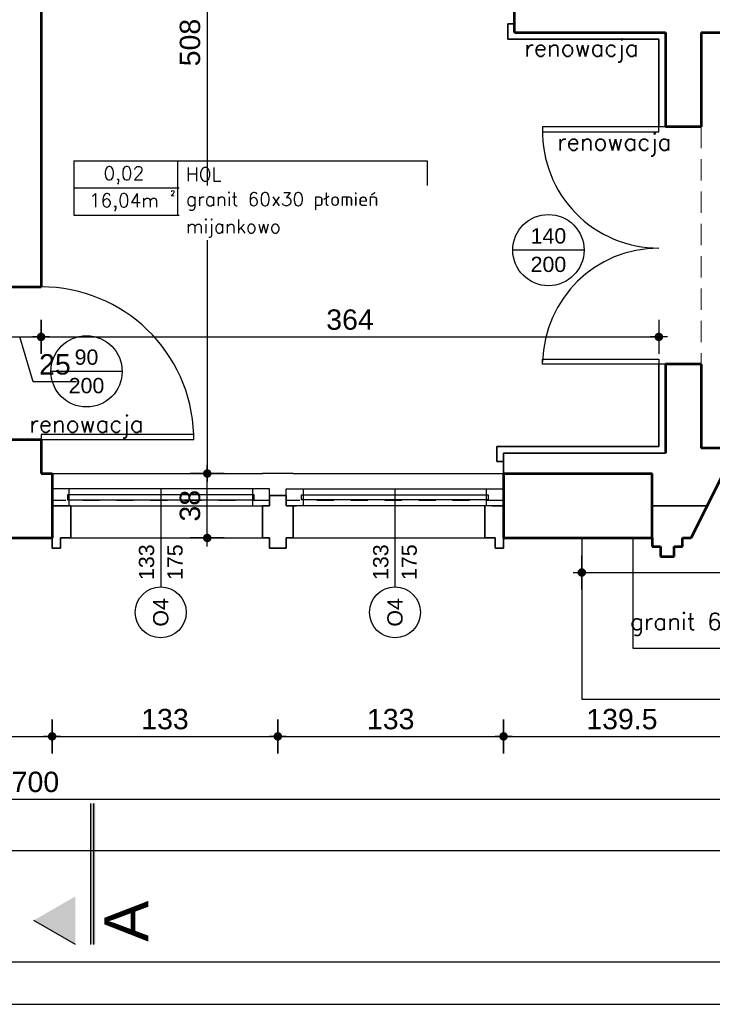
# Model space of a CAD drawing. Header units: millimetres. Extents: x 11979 to 37895, y 18730 to 47884.
# Tile 229 of 256: x 35458 to 35866, y 43412 to 43992. Entities that reach past the tile are written whole.
import ezdxf
from ezdxf.enums import TextEntityAlignment as Align

# ---------------------------------------------------------------- set-up
doc = ezdxf.new("R2010")
doc.units = ezdxf.units.MM
for name, pattern in [('4002', [2, 1, -1]), ('901', [0]), ('DASHED', [19.05, 12.7, -6.35])]:
    doc.linetypes.add(name, pattern=pattern)
for name, color, linetype in [('-LI-WIDOK', 2, 'Continuous'), ('-RAMKA', 2, 'Continuous'), ('-WYMIAR', 8, 'Continuous'), ('_drzwi łuk', 1, 'Continuous'), ('_PROJEKTOWANE', 5, 'Continuous'), ('drzwi łuk', 1, 'Continuous'), ('PROJEKTOWANE', 5, 'Continuous')]:
    doc.layers.add(name, color=color, linetype=linetype)
for name, color, linetype, lineweight in [('-ŚCIANY DZIAŁOWE', 3, 'Continuous', 35), ('-ŚCIANY NOŚNE', 4, 'Continuous', 53), ('CIENKA', 1, '901', 18), ('CIENKA - KRESKOWANIA', 254, 'Continuous', 0), ('CIENKA - WYMIAROWA', 8, 'Continuous', 18)]:
    doc.layers.add(name, color=color, linetype=linetype, lineweight=lineweight)
doc.layers.add('DO USU', color=7, linetype='Continuous', true_color=0x969696)
doc.styles.add('ARIAL', font='arial.ttf', dxfattribs={"height": 0.5})
doc.styles.add('Arial Narrow', font='ARIALN.TTF')
doc.styles.add('SIMPLEX', font='simplex')
doc.styles.get("Standard").update_dxf_attribs({"font": 'arial.ttf'})
doc.dimstyles.new('CZA-KROPKA-50', dxfattribs={"dimtxt": 12, "dimasz": 1, "dimexe": 2, "dimexo": 25, "dimgap": 4, "dimtad": 1, "dimdec": 1, "dimrnd": 0.5, "dimzin": 9, "dimdsep": 46, "dimtxsty": 'Standard', "dimblk": 'CZA-KROPKA', "dimblk1": 'CZA-KROPKA', "dimblk2": 'CZA-KROPKA', "dimsah": 1, "dimcen": -20, "dimse1": 1, "dimse2": 1, "dimclrd": 8, "dimclre": 8, "dimclrt": 9, "dimadec": 0, "dimazin": 0, "dimtfac": 1, "dimtdec": 1, "dimtmove": 1, "dimatfit": 3, "dimldrblk": 'CZA-KROPKA', "dimfxl": 1, "dimtolj": 1, "dimtzin": 9, "dimarcsym": 0})

# ---------------------------------------------------------------- blocks, each defined once
blk = doc.blocks.new('CZA-KROPKA')
at = {"layer": '-WYMIAR', "linetype": 'ByBlock'}
for p, q in [((0, 10), (0, -10)), ((5, 0), (-5, 0))]:
    blk.add_line(p, q, dxfattribs=at)
at = {"layer": '-WYMIAR', "linetype": 'ByBlock', "const_width": 2.5}
blk.add_lwpolyline([(-1.25, 0, 1), (1.25, 0, 1)], format="xyb", close=True, dxfattribs=at)
blk = doc.blocks.new('*D2705')
at = {"layer": '-LI-WIDOK', "color": 8, "lineweight": -2}
for p, q in [((35446.93, 43804.93), (35469.93, 43804.93)), ((35466.34, 43778.55), (35458.43, 43804.93)), ((35491.82, 43778.55), (35466.34, 43778.55))]:
    blk.add_line(p, q, dxfattribs=at)
at = {"layer": 'Defpoints', "color": 0}
for p in [(35445.93, 43834.54), (35470.93, 43834.54), (35470.93, 43804.93)]:
    blk.add_point(p, dxfattribs=at)
at = {"layer": '-LI-WIDOK', "color": 8, "lineweight": -2, "rotation": 180}
blk.add_blockref('CZA-KROPKA', (35445.93, 43804.93), dxfattribs=at)
at = {"layer": '-LI-WIDOK', "color": 8, "lineweight": -2}
blk.add_blockref('CZA-KROPKA', (35470.93, 43804.93), dxfattribs=at)
at = {"layer": '-LI-WIDOK', "color": 9, "insert": (35479.08, 43788.68), "char_height": 12, "attachment_point": 5}
blk.add_mtext('\\A1;25', dxfattribs=at)
blk = doc.blocks.new('*D2706')
at = {"layer": '-LI-WIDOK', "color": 8, "lineweight": -2}
blk.add_line((35471.93, 43804.93), (35833.93, 43804.93), dxfattribs=at)
at = {"layer": 'Defpoints', "color": 0}
for p in [(35470.93, 43834.54), (35834.93, 43804.93), (35834.93, 43764.61)]:
    blk.add_point(p, dxfattribs=at)
at = {"layer": '-LI-WIDOK', "color": 8, "lineweight": -2, "rotation": 180}
blk.add_blockref('CZA-KROPKA', (35470.93, 43804.93), dxfattribs=at)
at = {"layer": '-LI-WIDOK', "color": 8, "lineweight": -2}
blk.add_blockref('CZA-KROPKA', (35834.93, 43804.93), dxfattribs=at)
at = {"layer": '-LI-WIDOK', "color": 9, "insert": (35652.93, 43815.06), "char_height": 12, "attachment_point": 5}
blk.add_mtext('\\A1;364', dxfattribs=at)
blk = doc.blocks.new('*D2714')
at = {"layer": '-LI-WIDOK', "color": 8, "lineweight": -2}
blk.add_line((35568.84, 43687.43), (35568.84, 43723.43), dxfattribs=at)
at = {"layer": 'Defpoints', "color": 0}
for p in [(35568.84, 43724.43), (35743.43, 43724.43), (35743.43, 43686.43)]:
    blk.add_point(p, dxfattribs=at)
at = {"layer": '-LI-WIDOK', "color": 8, "lineweight": -2}
for p, rotation in [((35568.84, 43724.43), 90), ((35568.84, 43686.43), 270)]:
    blk.add_blockref('CZA-KROPKA', p, dxfattribs=dict(at, rotation=rotation))
at = {"layer": '-LI-WIDOK', "color": 9, "insert": (35558.71, 43705.43), "char_height": 12, "attachment_point": 5, "rotation": 90}
blk.add_mtext('\\A1;38', dxfattribs=at)
blk = doc.blocks.new('*D2741')
at = {"layer": '-LI-WIDOK', "color": 8, "lineweight": -2}
blk.add_line((36466.9, 45107.43), (36466.9, 43687.43), dxfattribs=at)
at = {"layer": 'Defpoints', "color": 0}
for p in [(35203.4, 45108.43), (36312.93, 43686.43), (36466.9, 43686.43)]:
    blk.add_point(p, dxfattribs=at)
at = {"layer": '-LI-WIDOK', "color": 8, "lineweight": -2}
for p, rotation in [((36466.9, 45108.43), 90), ((36466.9, 43686.43), 270)]:
    blk.add_blockref('CZA-KROPKA', p, dxfattribs=dict(at, rotation=rotation))
at = {"layer": '-LI-WIDOK', "color": 9, "insert": (36456.87, 44397.43), "char_height": 12, "attachment_point": 5, "rotation": 90}
blk.add_mtext('\\A1;1422', dxfattribs=at)
blk = doc.blocks.new('*D2762')
at = {"layer": '-LI-WIDOK', "color": 8, "lineweight": -2}
blk.add_line((34613.93, 43532.46), (36311.93, 43532.46), dxfattribs=at)
at = {"layer": 'Defpoints', "color": 0}
for p in [(34612.93, 43960.47), (36312.93, 43636.47), (36312.93, 43532.46)]:
    blk.add_point(p, dxfattribs=at)
at = {"layer": '-LI-WIDOK', "color": 8, "lineweight": -2, "rotation": 180}
blk.add_blockref('CZA-KROPKA', (34612.93, 43532.46), dxfattribs=at)
at = {"layer": '-LI-WIDOK', "color": 8, "lineweight": -2}
blk.add_blockref('CZA-KROPKA', (36312.93, 43532.46), dxfattribs=at)
at = {"layer": '-LI-WIDOK', "color": 9, "insert": (35462.93, 43542.59), "char_height": 12, "attachment_point": 5}
blk.add_mtext('\\A1;1700', dxfattribs=at)
blk = doc.blocks.new('*D2763')
at = {"layer": '-LI-WIDOK', "color": 8, "lineweight": -2}
blk.add_line((34132.93, 43502.2), (36311.93, 43502.2), dxfattribs=at)
at = {"layer": 'Defpoints', "color": 0}
for p in [(34131.93, 43960.47), (36312.93, 43636.47), (36312.93, 43502.2)]:
    blk.add_point(p, dxfattribs=at)
at = {"layer": '-LI-WIDOK', "color": 8, "lineweight": -2, "rotation": 180}
blk.add_blockref('CZA-KROPKA', (34131.93, 43502.2), dxfattribs=at)
at = {"layer": '-LI-WIDOK', "color": 8, "lineweight": -2}
blk.add_blockref('CZA-KROPKA', (36312.93, 43502.2), dxfattribs=at)
at = {"layer": '-LI-WIDOK', "color": 9, "insert": (35222.43, 43512.33), "char_height": 12, "attachment_point": 5}
blk.add_mtext('\\A1;2181', dxfattribs=at)
blk = doc.blocks.new('*D2800')
at = {"layer": 'Defpoints', "color": 0}
for p in [(35599.84, 44232.43), (35568.84, 43724.43), (35610.43, 43724.43)]:
    blk.add_point(p, dxfattribs=at)
at = {"layer": 'PROJEKTOWANE', "color": 8, "lineweight": -2}
blk.add_line((35568.84, 44231.43), (35568.84, 43725.43), dxfattribs=at)
for p, rotation in [((35568.84, 44232.43), 90), ((35568.84, 43724.43), 270)]:
    blk.add_blockref('CZA-KROPKA', p, dxfattribs=dict(at, rotation=rotation))
at = {"layer": 'PROJEKTOWANE', "color": 9, "insert": (35558.71, 43978.43), "char_height": 12, "attachment_point": 5, "rotation": 90, "bg_fill": 3, "box_fill_scale": 1.1, "bg_fill_color": 257, "bg_fill_transparency": 0}
blk.add_mtext('\\A1;508', dxfattribs=at)
blk = doc.blocks.new('*D2538')
at = {"layer": '_PROJEKTOWANE', "color": 8, "lineweight": -2}
blk.add_line((35790.54, 43666.07), (36092.37, 43666.07), dxfattribs=at)
at = {"layer": 'Defpoints', "color": 0}
for p in [(36093.37, 43666.07), (35789.54, 43619.98), (36093.37, 43619.95)]:
    blk.add_point(p, dxfattribs=at)
at = {"layer": '_PROJEKTOWANE', "color": 8, "lineweight": -2, "rotation": 180}
blk.add_blockref('CZA-KROPKA', (35789.54, 43666.07), dxfattribs=at)
at = {"layer": '_PROJEKTOWANE', "color": 8, "lineweight": -2}
blk.add_blockref('CZA-KROPKA', (36093.37, 43666.07), dxfattribs=at)
at = {"layer": '_PROJEKTOWANE', "color": 9, "insert": (35941.46, 43676.2), "char_height": 12, "attachment_point": 5}
blk.add_mtext('\\A1;304', dxfattribs=at)
blk = doc.blocks.new('RAMAMAMA')
at = {"layer": '-RAMKA', "color": 2}
blk.add_line((11539.16, 25681.74), (14889.16, 25681.74), dxfattribs=at)
at = {"layer": '-RAMKA', "color": 8}
blk.add_line((11414.16, 25656.74), (14914.16, 25656.74), dxfattribs=at)
blk = doc.blocks.new('*D2662')
at = {"layer": '_PROJEKTOWANE', "color": 8, "lineweight": -2}
blk.add_line((35351.93, 43569.48), (35476.43, 43569.48), dxfattribs=at)
at = {"layer": 'Defpoints', "color": 0}
for p in [(35350.93, 43686.43), (35477.43, 43686.43), (35477.43, 43569.48)]:
    blk.add_point(p, dxfattribs=at)
at = {"layer": '_PROJEKTOWANE', "color": 8, "lineweight": -2, "rotation": 180}
blk.add_blockref('CZA-KROPKA', (35350.93, 43569.48), dxfattribs=at)
at = {"layer": '_PROJEKTOWANE', "color": 8, "lineweight": -2}
blk.add_blockref('CZA-KROPKA', (35477.43, 43569.48), dxfattribs=at)
at = {"layer": '_PROJEKTOWANE', "color": 9, "insert": (35414.18, 43579.61), "char_height": 12, "attachment_point": 5}
blk.add_mtext('\\A1;126.5', dxfattribs=at)
blk = doc.blocks.new('*D2663')
at = {"layer": '_PROJEKTOWANE', "color": 8, "lineweight": -2}
blk.add_line((35478.43, 43569.48), (35609.43, 43569.48), dxfattribs=at)
at = {"layer": 'Defpoints', "color": 0}
for p in [(35610.43, 43711.43), (35477.43, 43686.43), (35610.43, 43569.48)]:
    blk.add_point(p, dxfattribs=at)
at = {"layer": '_PROJEKTOWANE', "color": 8, "lineweight": -2, "rotation": 180}
blk.add_blockref('CZA-KROPKA', (35477.43, 43569.48), dxfattribs=at)
at = {"layer": '_PROJEKTOWANE', "color": 8, "lineweight": -2}
blk.add_blockref('CZA-KROPKA', (35610.43, 43569.48), dxfattribs=at)
at = {"layer": '_PROJEKTOWANE', "color": 9, "insert": (35543.93, 43579.61), "char_height": 12, "attachment_point": 5}
blk.add_mtext('\\A1;133', dxfattribs=at)
blk = doc.blocks.new('*D2664')
at = {"layer": '_PROJEKTOWANE', "color": 8, "lineweight": -2}
blk.add_line((35611.43, 43569.48), (35742.43, 43569.48), dxfattribs=at)
at = {"layer": 'Defpoints', "color": 0}
for p in [(35610.43, 43711.43), (35743.43, 43686.43), (35743.43, 43569.48)]:
    blk.add_point(p, dxfattribs=at)
at = {"layer": '_PROJEKTOWANE', "color": 8, "lineweight": -2, "rotation": 180}
blk.add_blockref('CZA-KROPKA', (35610.43, 43569.48), dxfattribs=at)
at = {"layer": '_PROJEKTOWANE', "color": 8, "lineweight": -2}
blk.add_blockref('CZA-KROPKA', (35743.43, 43569.48), dxfattribs=at)
at = {"layer": '_PROJEKTOWANE', "color": 9, "insert": (35676.93, 43579.61), "char_height": 12, "attachment_point": 5}
blk.add_mtext('\\A1;133', dxfattribs=at)
blk = doc.blocks.new('*D2665')
at = {"layer": '_PROJEKTOWANE', "color": 8, "lineweight": -2}
blk.add_line((35744.43, 43569.48), (35881.93, 43569.48), dxfattribs=at)
at = {"layer": 'Defpoints', "color": 0}
for p in [(35882.93, 43729.43), (35743.43, 43686.43), (35882.93, 43569.48)]:
    blk.add_point(p, dxfattribs=at)
at = {"layer": '_PROJEKTOWANE', "color": 8, "lineweight": -2, "rotation": 180}
blk.add_blockref('CZA-KROPKA', (35743.43, 43569.48), dxfattribs=at)
at = {"layer": '_PROJEKTOWANE', "color": 8, "lineweight": -2}
blk.add_blockref('CZA-KROPKA', (35882.93, 43569.48), dxfattribs=at)
at = {"layer": '_PROJEKTOWANE', "color": 9, "insert": (35813.18, 43579.61), "char_height": 12, "attachment_point": 5}
blk.add_mtext('\\A1;139.5', dxfattribs=at)

msp = doc.modelspace()

# ---------------------------------------------------------------- hatches: boundary and pattern name
at = {"layer": 'drzwi łuk', "ltscale": 0.5}
for points in [[(35500.01, 43529.94), (35500.02, 43446.84), (35502.86, 43446.84), (35502.96, 43529.94)], [(35466.6, 43461.02), (35491.15, 43475.19), (35491.15, 43446.84)]]:
    msp.add_hatch(color=256, dxfattribs=at).paths.add_polyline_path(points)

# ---------------------------------------------------------------- linework, layer by layer
at = {"layer": '-LI-WIDOK'}
for p, q in [((35834.93, 43928.79), (35766.43, 43928.79)), ((35766.43, 43928.79), (35766.43, 43925.79)), ((35766.43, 43925.79), (35834.93, 43925.79)), ((35834.93, 43925.79), (35834.93, 43928.79)), ((35838.93, 43928.79), (35834.93, 43928.79)), ((35766.45, 43788.79), (35766.45, 43791.79)), ((35766.45, 43791.79), (35834.93, 43791.79)), ((35834.93, 43791.79), (35834.93, 43788.79)), ((35834.93, 43788.79), (35766.45, 43788.79)), ((35838.93, 43788.79), (35834.93, 43788.79)), ((35560.93, 43747.43), (35470.93, 43747.43)), ((35470.93, 43747.43), (35470.93, 43744.43)), ((35560.93, 43744.43), (35560.93, 43747.43)), ((35470.93, 43744.43), (35550.93, 43744.43)), ((35470.93, 43744.43), (35560.93, 43744.43)), ((35477.43, 43724.43), (35601.43, 43724.43)), ((35619.43, 43724.43), (35601.43, 43724.43)), ((35619.43, 43724.43), (35743.43, 43724.43)), ((35732.43, 43705.43), (35732.43, 43686.43)), ((35488.43, 43686.43), (35601.43, 43686.43)), ((35619.43, 43686.43), (35732.43, 43686.43)), ((35789.54, 43686.2), (35789.54, 43591.43)), ((35819.54, 43686.2), (35819.54, 43621.43)), ((35819.54, 43621.43), (36062.97, 43621.43)), ((35789.54, 43591.43), (36092.97, 43591.43))]:
    msp.add_line(p, q, dxfattribs=at)
at = {"layer": '-ŚCIANY DZIAŁOWE'}
for p, q in [((35745.93, 43985.43), (35745.93, 43989.43)), ((35745.93, 43989.43), (35749.93, 43989.43)), ((35745.93, 43980.43), (35745.93, 43985.43)), ((35749.93, 43980.43), (35745.93, 43980.43)), ((35834.93, 43980.43), (35749.93, 43980.43)), ((35834.93, 43980.43), (35834.93, 43928.79)), ((35834.93, 43788.79), (35834.93, 43740.43)), ((35743.43, 43740.43), (35739.43, 43740.43)), ((35739.43, 43740.43), (35739.43, 43735.43)), ((35834.93, 43740.43), (35743.43, 43740.43)), ((35739.43, 43735.43), (35739.43, 43731.43)), ((35838.93, 43736.43), (35743.43, 43736.43)), ((35743.43, 43736.43), (35743.43, 43724.43)), ((35739.43, 43731.43), (35743.43, 43731.43)), ((35477.43, 43686.43), (35477.43, 43724.43)), ((35743.43, 43686.43), (35743.43, 43724.43)), ((35610.43, 43711.43), (35605.43, 43711.43)), ((35605.43, 43711.43), (35605.43, 43705.43)), ((35610.43, 43711.43), (35615.43, 43711.43)), ((35615.43, 43711.43), (35615.43, 43705.43)), ((35488.43, 43705.43), (35477.43, 43705.43)), ((35488.43, 43686.43), (35488.43, 43705.43)), ((35601.43, 43686.43), (35601.43, 43705.43)), ((35605.43, 43705.43), (35601.43, 43705.43)), ((35619.43, 43705.43), (35615.43, 43705.43)), ((35621.43, 43705.43), (35619.43, 43705.43)), ((35619.43, 43686.43), (35619.43, 43705.43)), ((35732.43, 43686.43), (35732.43, 43705.43)), ((35736.43, 43705.43), (35743.43, 43705.43)), ((35830.93, 43705.43), (35863.43, 43705.43)), ((35477.43, 43686.43), (35477.43, 43680.43)), ((35482.43, 43680.43), (35482.43, 43686.43)), ((35482.43, 43686.43), (35488.43, 43686.43)), ((35605.43, 43686.43), (35601.43, 43686.43)), ((35605.43, 43680.43), (35605.43, 43686.43)), ((35615.43, 43680.43), (35615.43, 43686.43)), ((35615.43, 43686.43), (35619.43, 43686.43)), ((35738.43, 43686.43), (35732.43, 43686.43)), ((35738.43, 43680.43), (35738.43, 43686.43)), ((35743.43, 43686.43), (35743.43, 43680.43)), ((35477.43, 43680.43), (35482.43, 43680.43)), ((35610.43, 43680.43), (35605.43, 43680.43)), ((35610.43, 43680.43), (35615.43, 43680.43)), ((35743.43, 43680.43), (35738.43, 43680.43))]:
    msp.add_line(p, q, dxfattribs=at)
at = {"layer": '-ŚCIANY NOŚNE'}
for p, q in [((35470.93, 44112.43), (35470.93, 43834.54)), ((35749.93, 43984.43), (35749.93, 44114.69)), ((35749.93, 43984.43), (35838.93, 43984.43)), ((35838.93, 43984.43), (35838.93, 43928.79)), ((35859.93, 43984.43), (35897.93, 43984.43)), ((35859.93, 43984.43), (35859.93, 43928.79)), ((35859.93, 43928.79), (35838.93, 43928.79)), ((35445.93, 43834.54), (35470.93, 43834.54)), ((35838.93, 43788.79), (35838.93, 43736.43)), ((35859.93, 43788.79), (35838.93, 43788.79)), ((35859.93, 43788.79), (35859.93, 43739.43)), ((35445.93, 43744.54), (35470.93, 43744.54)), ((35470.93, 43744.54), (35470.93, 43724.43)), ((35882.93, 43739.43), (35859.93, 43739.43)), ((35470.93, 43724.43), (35477.43, 43724.43)), ((35477.43, 43724.43), (35477.43, 43686.43)), ((35743.43, 43724.43), (35830.93, 43724.43)), ((35743.43, 43724.43), (35743.43, 43686.43)), ((35830.93, 43686.43), (35830.93, 43724.43)), ((35853.93, 43686.43), (35872.93, 43724.43)), ((35350.93, 43686.43), (35477.43, 43686.43)), ((35743.43, 43686.43), (35830.93, 43686.43)), ((35830.93, 43686.43), (35830.93, 43681.43)), ((35830.93, 43681.43), (35835.93, 43681.43)), ((35835.93, 43681.43), (35835.93, 43675.43)), ((35843.93, 43675.43), (35843.93, 43681.43)), ((35843.93, 43681.43), (35848.93, 43681.43)), ((35848.93, 43681.43), (35848.93, 43686.43)), ((35848.93, 43686.43), (35853.93, 43686.43)), ((35835.93, 43675.43), (35843.93, 43675.43))]:
    msp.add_line(p, q, dxfattribs=at)
at = {"layer": '_drzwi łuk'}
for centre, radius, start, end in [((35834.93, 43925.79), 68.51, 178.77242, 270), ((35834.93, 43788.79), 68.49, 90, 178.77242), ((35470.93, 43744.43), 90.01, 1.91159, 89.99766)]:
    msp.add_arc(centre, radius, start, end, dxfattribs=at)
at = {"layer": 'CIENKA', "linetype": 'DASHED'}
msp.add_line((35859.93, 43928.79), (35859.93, 43788.79), dxfattribs=at)
at = {"layer": 'CIENKA - KRESKOWANIA', "linetype": 'DASHED', "ltscale": 0.5}
for p, q in [((35477.43, 43705.43), (35601.43, 43705.43)), ((35619.43, 43705.43), (35743.43, 43705.43))]:
    msp.add_line(p, q, dxfattribs=at)
at = {"layer": 'CIENKA - WYMIAROWA'}
msp.add_line((35477.43, 43724.43), (35477.43, 43686.43), dxfattribs=at)
at = {"layer": 'DO USU', "linetype": '4002', "ltscale": 10}
for p, q in [((35605.43, 43708.43), (35477.43, 43708.43)), ((35743.43, 43708.43), (35615.43, 43708.43))]:
    msp.add_line(p, q, dxfattribs=at)
at = {"layer": 'drzwi łuk', "ltscale": 0.5}
for p, q in [((35490.25, 43908.78), (35698.42, 43908.78)), ((35490.25, 43908.78), (35490.25, 43876.78)), ((35551.31, 43908.78), (35551.31, 43876.78)), ((35698.42, 43908.78), (35698.42, 43876.78)), ((35490.25, 43892.78), (35698.42, 43892.78)), ((35490.25, 43876.78), (35698.42, 43876.78)), ((35500.01, 43529.94), (35500.02, 43446.84)), ((35501.97, 43446.91), (35502.07, 43530.01)), ((35491.15, 43446.84), (35466.6, 43461.02))]:
    msp.add_line(p, q, dxfattribs=at)
at = {"layer": 'PROJEKTOWANE'}
for p, q in [((35790.87, 43856.09), (35748.87, 43856.09)), ((35518.69, 43784.63), (35476.69, 43784.63)), ((35541.43, 43715.43), (35541.43, 43657.57)), ((35679.43, 43715.43), (35679.43, 43657.57))]:
    msp.add_line(p, q, dxfattribs=at)
for points in [[(35477.43, 43705.43), (35487.43, 43705.43), (35487.43, 43715.43), (35477.43, 43715.43)], [(35477.43, 43705.43), (35605.43, 43705.43), (35605.43, 43715.43), (35477.43, 43715.43)], [(35486.58, 43711.93), (35486.58, 43708.93), (35596.43, 43708.93), (35596.43, 43711.93)], [(35595.43, 43705.43), (35605.43, 43705.43), (35605.43, 43715.43), (35595.43, 43715.43)], [(35625.43, 43705.43), (35615.43, 43705.43), (35615.43, 43715.43), (35625.43, 43715.43)], [(35743.43, 43705.43), (35615.43, 43705.43), (35615.43, 43715.43), (35743.43, 43715.43)], [(35734.27, 43711.93), (35734.27, 43708.93), (35624.43, 43708.93), (35624.43, 43711.93)], [(35743.43, 43705.43), (35733.43, 43705.43), (35733.43, 43715.43), (35743.43, 43715.43)]]:
    msp.add_lwpolyline(points, close=True, dxfattribs=at)
for centre, radius in [((35769.87, 43856.09), 21), ((35497.69, 43784.63), 21), ((35541.43, 43642.57), 15), ((35679.43, 43642.57), 15)]:
    msp.add_circle(centre, radius, dxfattribs=at)

# ---------------------------------------------------------------- texts
at = {"layer": '-LI-WIDOK', "style": 'SIMPLEX'}
for s, height, p in [('0,02', 8, (35519.71, 43901.42)), ('2', 3, (35548.47, 43889.62)), ('16,04m', 8, (35519.71, 43885.42))]:
    msp.add_text(s, height=height, dxfattribs=at).set_placement(p, align=Align.MIDDLE_CENTER)
at = {"layer": '-RAMKA', "color": 2, "insert": (35508.18, 43448.46), "char_height": 25.92, "attachment_point": 1, "rotation": 90, "style": 'Arial Narrow'}
msp.add_mtext('{\\fArial|b0|i0|c238|p34;A}', dxfattribs=at)
at = {"layer": 'PROJEKTOWANE'}
for s, height, style, p in [('renowacja', 10, 'SIMPLEX', (35789.35, 43975.27)), ('renowacja', 10, 'SIMPLEX', (35808.71, 43919.87)), ('140', 9, 'ARIAL', (35769.87, 43864.49)), ('200', 9, 'ARIAL', (35769.87, 43847.7)), ('90', 9, 'ARIAL', (35497.69, 43793.03)), ('200', 9, 'ARIAL', (35497.69, 43776.24)), ('renowacja', 10, 'SIMPLEX', (35497.69, 43753.63)), ('granit 60X30 mijanka płomieniowany', 10, 'SIMPLEX', (35940.18, 43637.2))]:
    msp.add_text(s, height=height, dxfattribs=dict(at, style=style)).set_placement(p, align=Align.MIDDLE_CENTER)
at = {"layer": 'PROJEKTOWANE', "style": 'ARIAL'}
for s, p in [('133', (35533.03, 43672.17)), ('175', (35549.81, 43672.17)), ('133', (35671.03, 43672.17)), ('175', (35687.81, 43672.17)), ('O4', (35541.43, 43642.57)), ('O4', (35679.43, 43642.57))]:
    msp.add_text(s, height=9, rotation=90, dxfattribs=at).set_placement(p, align=Align.MIDDLE_CENTER)

# ---------------------------------------------------------------- dimensions: what is measured, and where the dimension line sits
at = {"layer": '-LI-WIDOK'}
for base, p1, p2, picture, middle in [((36466.9, 43686.43), (35203.4, 45108.43), (36312.93, 43686.43), '*D2741', (36456.87, 44397.43)), ((35568.84, 43724.43), (35743.43, 43686.43), (35743.43, 43724.43), '*D2714', (35558.71, 43705.43))]:
    dim = msp.add_linear_dim(base=base, p1=p1, p2=p2, angle=90, dimstyle='CZA-KROPKA-50', override={"dimfxl": 0, "dimfxlon": 1}, dxfattribs=at)
    dim.commit()
    dim.dimension.update_dxf_attribs({"geometry": picture, "text_midpoint": middle})
for base, p1, p2, picture, middle in [((36312.93, 43502.2), (34131.93, 43960.47), (36312.93, 43636.47), '*D2763', (35222.43, 43512.33)), ((36312.93, 43532.46), (34612.93, 43960.47), (36312.93, 43636.47), '*D2762', (35462.93, 43542.59)), ((35470.93, 43804.93), (35445.93, 43834.54), (35470.93, 43834.54), '*D2705', (35470.34, 43788.68)), ((35834.93, 43804.93), (35470.93, 43834.54), (35834.93, 43764.61), '*D2706', (35652.93, 43815.06))]:
    dim = msp.add_linear_dim(base=base, p1=p1, p2=p2, dimstyle='CZA-KROPKA-50', override={"dimfxl": 0, "dimfxlon": 1}, dxfattribs=at)
    dim.commit()
    dim.dimension.update_dxf_attribs({"geometry": picture, "text_midpoint": middle})
at = {"layer": '_PROJEKTOWANE'}
for base, p1, p2, picture, middle in [((35882.93, 43569.48), (35743.43, 43686.43), (35882.93, 43729.43), '*D2665', (35813.18, 43579.61)), ((35610.43, 43569.48), (35477.43, 43686.43), (35610.43, 43711.43), '*D2663', (35543.93, 43579.61)), ((35743.43, 43569.48), (35610.43, 43711.43), (35743.43, 43686.43), '*D2664', (35676.93, 43579.61)), ((35477.43, 43569.48), (35350.93, 43686.43), (35477.43, 43686.43), '*D2662', (35414.18, 43579.61))]:
    dim = msp.add_linear_dim(base=base, p1=p1, p2=p2, dimstyle='CZA-KROPKA-50', dxfattribs=at)
    dim.commit()
    dim.dimension.update_dxf_attribs({"geometry": picture, "text_midpoint": middle})
dim = msp.add_linear_dim(base=(36093.37, 43666.07), p1=(35789.54, 43619.98), p2=(36093.37, 43619.95), dimstyle='CZA-KROPKA-50', override={"dimblk": 'CZA-KROPKA', "dimblk1": 'CZA-KROPKA', "dimblk2": 'CZA-KROPKA'}, dxfattribs=at)
dim.commit()
dim.dimension.update_dxf_attribs({"geometry": '*D2538', "text_midpoint": (35941.46, 43676.2)})

# ---------------------------------------------------------------- next in the draw order: dimensions: what is measured, and where the dimension line sits
at = {"layer": 'PROJEKTOWANE'}
dim = msp.add_linear_dim(base=(35568.84, 43724.43), p1=(35599.84, 44232.43), p2=(35610.43, 43724.43), angle=90, dimstyle='CZA-KROPKA-50', override={"dimfxl": 0, "dimfxlon": 1, "dimtfill": 1}, dxfattribs=at)
dim.commit()
dim.dimension.update_dxf_attribs({"geometry": '*D2800', "text_midpoint": (35558.71, 43978.43)})

# ---------------------------------------------------------------- next in the draw order: linework, layer by layer
at = {"layer": '-LI-WIDOK'}
msp.add_line((35473.93, 43744.43), (35553.93, 43744.43), dxfattribs=at)

# ---------------------------------------------------------------- next in the draw order: texts
at = {"layer": '-LI-WIDOK', "insert": (35556.31, 43900.78), "char_height": 8, "width": 91.1245, "attachment_point": 4, "style": 'SIMPLEX'}
msp.add_mtext('HOL', dxfattribs=at)
at = {"layer": 'PROJEKTOWANE', "char_height": 8, "width": 147.6436, "attachment_point": 4, "style": 'SIMPLEX', "bg_fill": 2}
for s, insert in [('granit 60x30 płomień', (35556.31, 43884.78)), ('mijankowo', (35556.31, 43868.78))]:
    msp.add_mtext(s, dxfattribs=dict(at, insert=insert))

# ---------------------------------------------------------------- next in the draw order: block references
at = {"layer": '_PROJEKTOWANE'}
msp.add_blockref('RAMAMAMA', (22326.88, 17754.84), dxfattribs=at)

doc.saveas('drawing.dxf')
